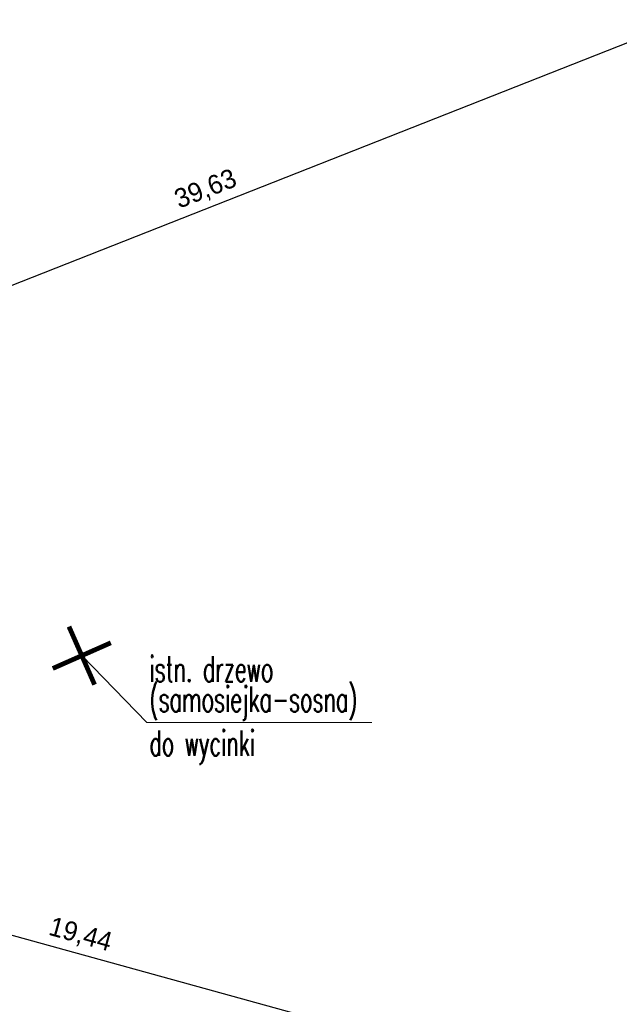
# Model space of a CAD drawing. Extents: x 7460161 to 7461537, y 5624691 to 5625913.
# Tile 18 of 26: x 7460335 to 7460354, y 5625786 to 5625817. Entities that reach past the tile are written whole.
import ezdxf

# ---------------------------------------------------------------- set-up
doc = ezdxf.new("R2010")
doc.units = 0
doc.header["$MEASUREMENT"] = 0
doc.linetypes.add('DASHED', pattern=[0.75, 0.5, -0.25])
doc.layers.add('ELEK GNIAZDA', color=234, linetype='Continuous')
doc.layers.add('wymiary_R&F', color=3, linetype='Continuous')
doc.layers.add('rzędne proj_k', color=190, linetype='Continuous', lineweight=18)
doc.styles.add('simplex', font='simplex.shx', dxfattribs={"width": 0.6})
doc.styles.add('TECH', font='FL Pismo Techniczne.ttf')
doc.dimstyles.new('K_1-500', dxfattribs={"dimscale": 5, "dimtxt": 0.12, "dimasz": 0.007, "dimexe": 10, "dimexo": 50, "dimgap": 0.04, "dimtad": 1, "dimrnd": 0.01, "dimzin": 1, "dimtxsty": 'TECH', "dimblk": 'SS', "dimcen": 0, "dimdle": 10, "dimse1": 1, "dimse2": 1, "dimclrd": 256, "dimclre": 256, "dimclrt": 7, "dimazin": 0, "dimtfac": 1, "dimtix": 1, "dimtmove": 1, "dimatfit": 3, "dimfxl": 1, "dimtfill": 1, "dimtfillclr": 256, "dimtolj": 1, "dimtzin": 0, "dimlwd": -1, "dimarcsym": 0})

# ---------------------------------------------------------------- blocks, each defined once
blk = doc.blocks.new('SS')
blk.add_line((0, -15), (0, 15))
at = {"const_width": 1.5}
blk.add_lwpolyline([(-5, -5), (5, 5)], dxfattribs=at)
blk = doc.blocks.new('*D25')
at = {"layer": 'Defpoints', "color": 0, "linetype": 'ByBlock'}
for p in [(7460359.03, 5625818.639), (7460322.157, 5625804.123), (7460322.324, 5625803.701)]:
    blk.add_point(p, dxfattribs=at)
at = {"layer": 'wymiary_R&F', "linetype": 'ByBlock'}
blk.add_line((7460359.163, 5625818.203), (7460322.356, 5625803.713), dxfattribs=at)
at = {"layer": 'wymiary_R&F', "linetype": 'ByBlock', "xscale": 0.035, "yscale": 0.035, "zscale": 0.035}
for p, rotation in [((7460359.196, 5625818.216), 21.48856122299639), ((7460322.324, 5625803.701), 201.4885612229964)]:
    blk.add_blockref('SS', p, dxfattribs=dict(at, rotation=rotation))
at = {"layer": 'wymiary_R&F', "color": 7, "linetype": 'ByBlock', "insert": (7460340.555, 5625811.479), "char_height": 0.6, "attachment_point": 5, "rotation": 21.4886, "style": 'TECH', "bg_fill": 3, "box_fill_scale": 1.25, "bg_fill_color": 256, "bg_fill_true_color": 13158600, "bg_fill_transparency": 0}
blk.add_mtext('\\A1;39,63', dxfattribs=at)
blk = doc.blocks.new('*D26')
at = {"layer": 'Defpoints', "color": 0, "linetype": 'ByBlock', "transparency": 16777216}
for p in [(7460349.986, 5625799.997), (7460328.666, 5625795.806), (7460345.815, 5625784.856)]:
    blk.add_point(p, dxfattribs=at)
at = {"layer": 'wymiary_R&F', "linetype": 'ByBlock', "transparency": 16777216}
blk.add_line((7460327.105, 5625790.011), (7460345.781, 5625784.865), dxfattribs=at)
at = {"layer": 'wymiary_R&F', "linetype": 'ByBlock', "transparency": 16777216, "xscale": 0.035, "yscale": 0.035, "zscale": 0.035}
for p, rotation in [((7460327.072, 5625790.02), 164.595506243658), ((7460345.815, 5625784.856), 344.595506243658)]:
    blk.add_blockref('SS', p, dxfattribs=dict(at, rotation=rotation))
at = {"layer": 'wymiary_R&F', "color": 7, "linetype": 'ByBlock', "transparency": 16777216, "insert": (7460336.592, 5625787.978), "char_height": 0.6, "attachment_point": 5, "rotation": 344.5955, "style": 'TECH', "bg_fill": 3, "box_fill_scale": 1.25, "bg_fill_color": 256, "bg_fill_true_color": 13158600, "bg_fill_transparency": 0}
blk.add_mtext('\\A1;19,44', dxfattribs=at)

msp = doc.modelspace()

# ---------------------------------------------------------------- linework, layer by layer
at = {"layer": 'ELEK GNIAZDA', "color": 10, "linetype": 'DASHED', "ltscale": 2, "const_width": 0.15}
msp.add_lwpolyline([(7460336.236, 5625797.714), (7460337.044, 5625795.884), (7460336.64, 5625796.799), (7460335.725, 5625796.395), (7460337.555, 5625797.203)], dxfattribs=at)
at = {"layer": 'rzędne proj_k', "flags": 128}
msp.add_lwpolyline([(7460345.792, 5625794.687), (7460338.696, 5625794.687), (7460336.64, 5625796.799)], dxfattribs=at)

# ---------------------------------------------------------------- texts
at = {"layer": 'rzędne proj_k', "color": 7, "linetype": 'Continuous', "style": 'simplex', "width": 0.6}
for s, p in [('istn. drzewo', (7460338.774, 5625795.978)), ('(samosiejka-sosna)', (7460338.774, 5625795.027)), ('do wycinki', (7460338.774, 5625793.641))]:
    msp.add_text(s, height=0.8, dxfattribs=at).set_placement(p)

# ---------------------------------------------------------------- dimensions: what is measured, and where the dimension line sits
at = {"layer": 'wymiary_R&F', "linetype": 'ByBlock'}
dim = msp.add_aligned_dim(p1=(7460359.03, 5625818.639), p2=(7460322.157, 5625804.123), distance=0.454, dimstyle='K_1-500', dxfattribs=at)
dim.commit()
dim.dimension.update_dxf_attribs({"geometry": '*D25', "text_midpoint": (7460340.555, 5625811.479)})

# ---------------------------------------------------------------- next in the draw order: dimensions: what is measured, and where the dimension line sits
dim = msp.add_linear_dim(base=(7460345.815, 5625784.856), p1=(7460328.666, 5625795.806), p2=(7460349.986, 5625799.997), angle=164.5955, dimstyle='K_1-500', dxfattribs=at)
dim.commit()
dim.dimension.update_dxf_attribs({"geometry": '*D26', "text_midpoint": (7460336.592, 5625787.978)})

doc.saveas('drawing.dxf')
